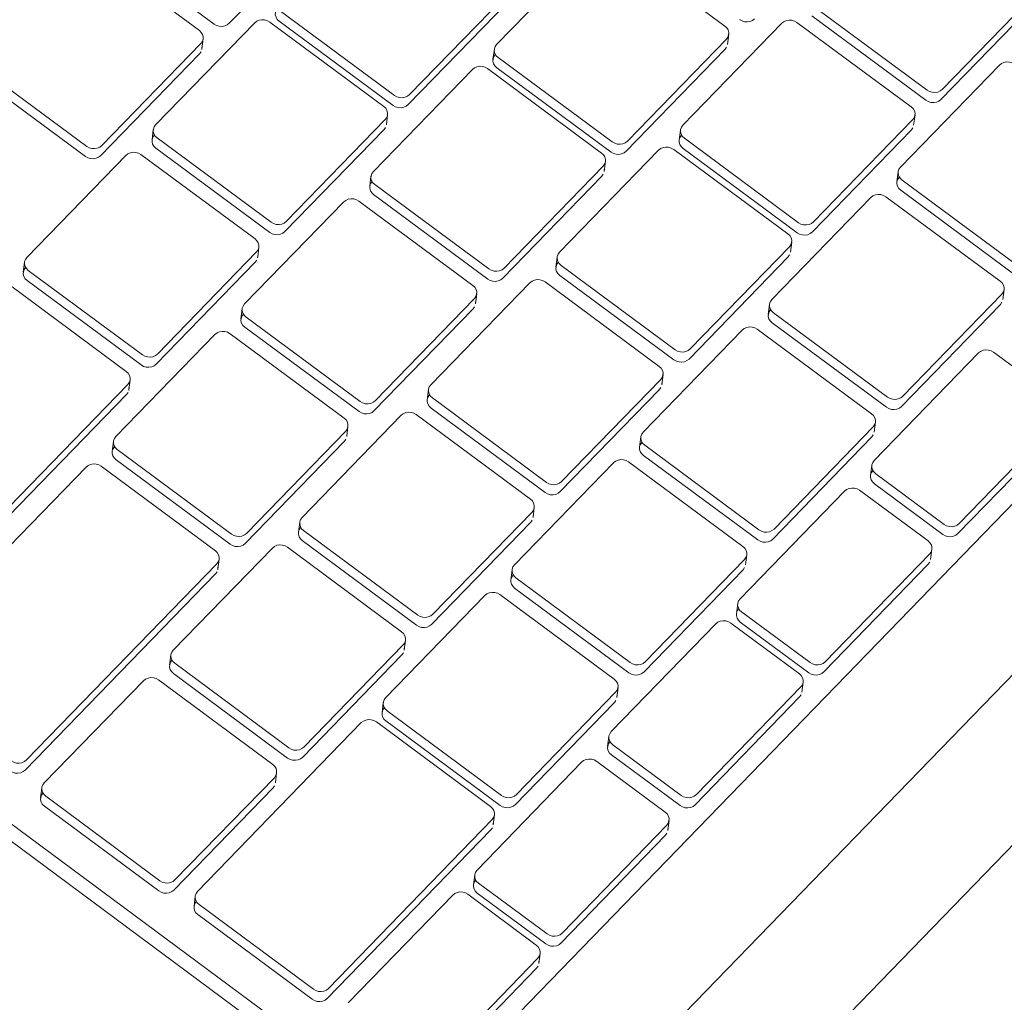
# Model space of a CAD drawing. Header units: centimetres. Extents: x 1151.07 to 1152.71, y 1902.53 to 1904.06.
# Tile 30 of 65: x 1152.0451 to 1152.0576, y 1903.2486 to 1903.261. Entities that reach past the tile are written whole.
import ezdxf

# ---------------------------------------------------------------- set-up
doc = ezdxf.new("R2010")
doc.units = ezdxf.units.CM
doc.layers.add('Wyposażenie elektryczne', color=7, linetype='Continuous', lineweight=9)

msp = doc.modelspace()

# ---------------------------------------------------------------- linework, layer by layer
at = {"layer": 'Wyposażenie elektryczne'}
for p, q in [((1152.073873, 1903.27166), (1152.050104, 1903.247141)), ((1152.050104, 1903.247141), (1152.073873, 1903.27166)), ((1152.051321, 1903.246238), (1152.07509, 1903.270766)), ((1152.075849, 1903.269403), (1152.05209, 1903.244878)), ((1152.049439, 1903.262703), (1152.047784, 1903.261)), ((1152.047407, 1903.260908), (1152.045723, 1903.262154)), ((1152.047594, 1903.26099), (1152.04591, 1903.262235)), ((1152.054035, 1903.260965), (1152.052596, 1903.262028)), ((1152.052406, 1903.262018), (1152.051157, 1903.260732)), ((1152.056777, 1903.260166), (1152.058026, 1903.261453)), ((1152.050058, 1903.260101), (1152.051308, 1903.261387)), ((1152.058009, 1903.261325), (1152.056761, 1903.260038)), ((1152.04843, 1903.261154), (1152.049869, 1903.26009)), ((1152.051292, 1903.26126), (1152.050042, 1903.259973)), ((1152.055147, 1903.261219), (1152.056587, 1903.260155)), ((1152.056571, 1903.260028), (1152.055131, 1903.261092)), ((1152.048105, 1903.261005), (1152.046855, 1903.259718)), ((1152.049734, 1903.259951), (1152.048295, 1903.261015)), ((1152.049853, 1903.259963), (1152.048414, 1903.261027)), ((1152.054755, 1903.261), (1152.053506, 1903.259714)), ((1152.056385, 1903.259947), (1152.054944, 1903.261011)), ((1152.047456, 1903.260804), (1152.04744, 1903.260676)), ((1152.052806, 1903.259513), (1152.054055, 1903.2608)), ((1152.054084, 1903.26086), (1152.054068, 1903.260732)), ((1152.044302, 1903.260693), (1152.045986, 1903.259447)), ((1152.046176, 1903.259457), (1152.047426, 1903.260744)), ((1152.04744, 1903.2607), (1152.047439, 1903.26067)), ((1152.051111, 1903.260544), (1152.051128, 1903.260672)), ((1152.054038, 1903.260672), (1152.052789, 1903.259386)), ((1152.054057, 1903.260698), (1152.054038, 1903.260672)), ((1152.045971, 1903.259319), (1152.044287, 1903.260565)), ((1152.047411, 1903.260616), (1152.04616, 1903.259329)), ((1152.047429, 1903.260641), (1152.047411, 1903.260616)), ((1152.051176, 1903.260567), (1152.052616, 1903.259503)), ((1152.050851, 1903.260417), (1152.049602, 1903.25913)), ((1152.052481, 1903.259363), (1152.051041, 1903.260428)), ((1152.0526, 1903.259375), (1152.05116, 1903.260439)), ((1152.0575, 1903.260473), (1152.056251, 1903.259186)), ((1152.049782, 1903.259847), (1152.049766, 1903.259719)), ((1152.056434, 1903.259841), (1152.056417, 1903.259714)), ((1152.048503, 1903.258499), (1152.049753, 1903.259786)), ((1152.049755, 1903.259684), (1152.049737, 1903.259659)), ((1152.049766, 1903.259743), (1152.049766, 1903.259719)), ((1152.055155, 1903.258494), (1152.056404, 1903.259782)), ((1152.056406, 1903.259679), (1152.056388, 1903.259654)), ((1152.04681, 1903.25953), (1152.046826, 1903.259658)), ((1152.046874, 1903.259553), (1152.048313, 1903.258489)), ((1152.049737, 1903.259659), (1152.048487, 1903.258372)), ((1152.05346, 1903.259526), (1152.053476, 1903.259653)), ((1152.053525, 1903.259549), (1152.054965, 1903.258484)), ((1152.056388, 1903.259654), (1152.055139, 1903.258367)), ((1152.048297, 1903.258361), (1152.046859, 1903.259426)), ((1152.054949, 1903.258356), (1152.053509, 1903.259421)), ((1152.046482, 1903.259334), (1152.045231, 1903.258047)), ((1152.04811, 1903.25828), (1152.046671, 1903.259344)), ((1152.0532, 1903.259399), (1152.05195, 1903.258111)), ((1152.05483, 1903.258344), (1152.05339, 1903.259409)), ((1152.05125, 1903.257911), (1152.0525, 1903.259198)), ((1152.05253, 1903.259259), (1152.052513, 1903.259131)), ((1152.049556, 1903.258943), (1152.049572, 1903.25907)), ((1152.052484, 1903.259071), (1152.051234, 1903.257784)), ((1152.052502, 1903.259096), (1152.052484, 1903.259071)), ((1152.052513, 1903.259156), (1152.052513, 1903.259131)), ((1152.056205, 1903.258999), (1152.056222, 1903.259126)), ((1152.049621, 1903.258965), (1152.05106, 1903.257901)), ((1152.05627, 1903.259021), (1152.057712, 1903.257956)), ((1152.051044, 1903.257773), (1152.049605, 1903.258838)), ((1152.055878, 1903.258802), (1152.054629, 1903.257514)), ((1152.057509, 1903.257747), (1152.056068, 1903.258812)), ((1152.057695, 1903.257828), (1152.056254, 1903.258893)), ((1152.049228, 1903.258746), (1152.047978, 1903.257459)), ((1152.050858, 1903.257692), (1152.049418, 1903.258757)), ((1152.048159, 1903.258175), (1152.048143, 1903.258048)), ((1152.0536, 1903.256892), (1152.05485, 1903.258179)), ((1152.054879, 1903.258239), (1152.054863, 1903.258112)), ((1152.046878, 1903.256827), (1152.048129, 1903.258115)), ((1152.048143, 1903.258072), (1152.048142, 1903.258041)), ((1152.051905, 1903.257924), (1152.051921, 1903.258051)), ((1152.054833, 1903.258052), (1152.053584, 1903.256764)), ((1152.054852, 1903.258077), (1152.054833, 1903.258052)), ((1152.045186, 1903.257859), (1152.045201, 1903.257986)), ((1152.048113, 1903.257987), (1152.046863, 1903.2567)), ((1152.048132, 1903.258013), (1152.048113, 1903.257987)), ((1152.05197, 1903.257946), (1152.05341, 1903.256881)), ((1152.04525, 1903.257882), (1152.046689, 1903.256817)), ((1152.053394, 1903.256754), (1152.051954, 1903.257819)), ((1152.046673, 1903.256689), (1152.045235, 1903.257754)), ((1152.051577, 1903.257727), (1152.050327, 1903.256439)), ((1152.053207, 1903.256672), (1152.051767, 1903.257737)), ((1152.046486, 1903.256608), (1152.045047, 1903.257673)), ((1152.050906, 1903.257587), (1152.05089, 1903.257459)), ((1152.056279, 1903.256294), (1152.057529, 1903.257582)), ((1152.057558, 1903.257642), (1152.057541, 1903.257514)), ((1152.049626, 1903.256238), (1152.050877, 1903.257527)), ((1152.05089, 1903.257484), (1152.05089, 1903.257459)), ((1152.054583, 1903.257326), (1152.054599, 1903.257454)), ((1152.057512, 1903.257454), (1152.056263, 1903.256166)), ((1152.057531, 1903.25748), (1152.057512, 1903.257454)), ((1152.047932, 1903.257271), (1152.047948, 1903.257398)), ((1152.050861, 1903.257399), (1152.04961, 1903.256111)), ((1152.050879, 1903.257424), (1152.050861, 1903.257399)), ((1152.054648, 1903.257349), (1152.056089, 1903.256283)), ((1152.047997, 1903.257294), (1152.049437, 1903.256228)), ((1152.056073, 1903.256156), (1152.054632, 1903.257221)), ((1152.047604, 1903.257074), (1152.046353, 1903.255786)), ((1152.049234, 1903.256019), (1152.047794, 1903.257084)), ((1152.049421, 1903.256101), (1152.047981, 1903.257166)), ((1152.054255, 1903.257129), (1152.053005, 1903.255841)), ((1152.055887, 1903.256074), (1152.054445, 1903.25714)), ((1152.057236, 1903.256841), (1152.055918, 1903.255483)), ((1152.05829, 1903.256213), (1152.057425, 1903.256852)), ((1152.053256, 1903.256567), (1152.05324, 1903.256439)), ((1152.043263, 1903.253105), (1152.046505, 1903.256442)), ((1152.046534, 1903.256503), (1152.046519, 1903.256376)), ((1152.051976, 1903.255218), (1152.053227, 1903.256507)), ((1152.05324, 1903.256464), (1152.05324, 1903.256439)), ((1152.046489, 1903.256315), (1152.043247, 1903.252977)), ((1152.046508, 1903.25634), (1152.046489, 1903.256315)), ((1152.046519, 1903.2564), (1152.046518, 1903.256369)), ((1152.050281, 1903.256251), (1152.050297, 1903.256379)), ((1152.05321, 1903.256379), (1152.05196, 1903.255091)), ((1152.053229, 1903.256405), (1152.05321, 1903.256379)), ((1152.050346, 1903.256274), (1152.051787, 1903.255208)), ((1152.051583, 1903.254998), (1152.050143, 1903.256065)), ((1152.05177, 1903.25508), (1152.05033, 1903.256146)), ((1152.049953, 1903.256054), (1152.048702, 1903.254765)), ((1152.055935, 1903.255969), (1152.055919, 1903.255841)), ((1152.056992, 1903.254689), (1152.058309, 1903.256048)), ((1152.048002, 1903.254565), (1152.049253, 1903.255854)), ((1152.049282, 1903.255914), (1152.049266, 1903.255787)), ((1152.054656, 1903.25462), (1152.055906, 1903.255909)), ((1152.058292, 1903.25592), (1152.056975, 1903.254562)), ((1152.046308, 1903.255598), (1152.046324, 1903.255725)), ((1152.049237, 1903.255726), (1152.047986, 1903.254438)), ((1152.049255, 1903.255752), (1152.049237, 1903.255726)), ((1152.049267, 1903.255811), (1152.049266, 1903.255787)), ((1152.05296, 1903.255653), (1152.052976, 1903.255781)), ((1152.05589, 1903.255781), (1152.05464, 1903.254492)), ((1152.055908, 1903.255807), (1152.05589, 1903.255781)), ((1152.046372, 1903.255621), (1152.047812, 1903.254554)), ((1152.053025, 1903.255676), (1152.054466, 1903.254609)), ((1152.047796, 1903.254427), (1152.046357, 1903.255493)), ((1152.052632, 1903.255456), (1152.051381, 1903.254167)), ((1152.054263, 1903.2544), (1152.052822, 1903.255466)), ((1152.05445, 1903.254482), (1152.053008, 1903.255548)), ((1152.045979, 1903.255401), (1152.043578, 1903.252928)), ((1152.047609, 1903.254345), (1152.046169, 1903.255412)), ((1152.055872, 1903.255295), (1152.055889, 1903.255423)), ((1152.055938, 1903.255318), (1152.056802, 1903.254678)), ((1152.039132, 1903.255278), (1152.050104, 1903.247141)), ((1152.050079, 1903.246939), (1152.039108, 1903.255076)), ((1152.055545, 1903.255098), (1152.054227, 1903.253739)), ((1152.056599, 1903.254469), (1152.055735, 1903.255108)), ((1152.056785, 1903.254551), (1152.055921, 1903.25519)), ((1152.050352, 1903.253544), (1152.051603, 1903.254833)), ((1152.051632, 1903.254893), (1152.051616, 1903.254766)), ((1152.048657, 1903.254578), (1152.048673, 1903.254705)), ((1152.051587, 1903.254706), (1152.050336, 1903.253417)), ((1152.051605, 1903.254731), (1152.051587, 1903.254706)), ((1152.051616, 1903.254791), (1152.051616, 1903.254766)), ((1152.048722, 1903.2546), (1152.050162, 1903.253533)), ((1152.050146, 1903.253406), (1152.048706, 1903.254473)), ((1152.048329, 1903.25438), (1152.047077, 1903.253091)), ((1152.049959, 1903.253324), (1152.048518, 1903.254391)), ((1152.056648, 1903.254364), (1152.056631, 1903.254236)), ((1152.047658, 1903.254241), (1152.047642, 1903.254113)), ((1152.053032, 1903.252945), (1152.054283, 1903.254235)), ((1152.054312, 1903.254295), (1152.054296, 1903.254167)), ((1152.055301, 1903.252944), (1152.056618, 1903.254304)), ((1152.05662, 1903.254202), (1152.056602, 1903.254176)), ((1152.045226, 1903.251706), (1152.047628, 1903.25418)), ((1152.047631, 1903.254078), (1152.047612, 1903.254053)), ((1152.047642, 1903.254137), (1152.047641, 1903.254107)), ((1152.051336, 1903.253979), (1152.051352, 1903.254107)), ((1152.054266, 1903.254107), (1152.053016, 1903.252818)), ((1152.054285, 1903.254133), (1152.054266, 1903.254107)), ((1152.056602, 1903.254176), (1152.055284, 1903.252817)), ((1152.047612, 1903.254053), (1152.04521, 1903.251579)), ((1152.051401, 1903.254002), (1152.052842, 1903.252935)), ((1152.052826, 1903.252807), (1152.051384, 1903.253874)), ((1152.051008, 1903.253782), (1152.049756, 1903.252492)), ((1152.052639, 1903.252725), (1152.051197, 1903.253792)), ((1152.054181, 1903.253551), (1152.054198, 1903.253679)), ((1152.054246, 1903.253573), (1152.055111, 1903.252934)), ((1152.053921, 1903.253423), (1152.052603, 1903.252064)), ((1152.054975, 1903.252794), (1152.054111, 1903.253434)), ((1152.055094, 1903.252807), (1152.05423, 1903.253446)), ((1152.050008, 1903.253219), (1152.049992, 1903.253092)), ((1152.048727, 1903.251869), (1152.049978, 1903.253159)), ((1152.049992, 1903.253116), (1152.049992, 1903.253092)), ((1152.047032, 1903.252903), (1152.047047, 1903.253031)), ((1152.049962, 1903.253031), (1152.048711, 1903.251742)), ((1152.049981, 1903.253057), (1152.049962, 1903.253031)), ((1152.047096, 1903.252926), (1152.048537, 1903.251858)), ((1152.048333, 1903.251649), (1152.046893, 1903.252716)), ((1152.048521, 1903.251731), (1152.04708, 1903.252799)), ((1152.046703, 1903.252706), (1152.045451, 1903.251416)), ((1152.052688, 1903.25262), (1152.052672, 1903.252493)), ((1152.053676, 1903.251269), (1152.054995, 1903.252629)), ((1152.055024, 1903.252689), (1152.055008, 1903.252562)), ((1152.051407, 1903.251269), (1152.052658, 1903.25256)), ((1152.052672, 1903.252517), (1152.052672, 1903.252493)), ((1152.054978, 1903.252502), (1152.05366, 1903.251141)), ((1152.054997, 1903.252527), (1152.054978, 1903.252502)), ((1152.049711, 1903.252304), (1152.049727, 1903.252432)), ((1152.052642, 1903.252432), (1152.051391, 1903.251142)), ((1152.052661, 1903.252458), (1152.052642, 1903.252432)), ((1152.049776, 1903.252327), (1152.051217, 1903.251259)), ((1152.04945, 1903.252177), (1152.047385, 1903.250048)), ((1152.051081, 1903.251119), (1152.04964, 1903.252187)), ((1152.051201, 1903.251132), (1152.04976, 1903.252199)), ((1152.052557, 1903.251876), (1152.052573, 1903.252003)), ((1152.052622, 1903.251898), (1152.053486, 1903.251258)), ((1152.05347, 1903.251131), (1152.052606, 1903.251771)), ((1152.052229, 1903.251678), (1152.05091, 1903.250318)), ((1152.053283, 1903.251049), (1152.052419, 1903.251689)), ((1152.0471, 1903.250193), (1152.048353, 1903.251483)), ((1152.048382, 1903.251544), (1152.048366, 1903.251417)), ((1152.045405, 1903.251228), (1152.045421, 1903.251355)), ((1152.048337, 1903.251356), (1152.047085, 1903.250066)), ((1152.048355, 1903.251382), (1152.048337, 1903.251356)), ((1152.048366, 1903.251441), (1152.048366, 1903.251417)), ((1152.04547, 1903.251251), (1152.04691, 1903.250182)), ((1152.046895, 1903.250055), (1152.045454, 1903.251123)), ((1152.05113, 1903.251014), (1152.051114, 1903.250887)), ((1152.049036, 1903.248824), (1152.051101, 1903.250954)), ((1152.051103, 1903.250852), (1152.051085, 1903.250827)), ((1152.051114, 1903.250912), (1152.051114, 1903.250887)), ((1152.051983, 1903.249522), (1152.053302, 1903.250883)), ((1152.053332, 1903.250943), (1152.053316, 1903.250816)), ((1152.051085, 1903.250827), (1152.04902, 1903.248697)), ((1152.053286, 1903.250756), (1152.051967, 1903.249395)), ((1152.053305, 1903.250781), (1152.053286, 1903.250756)), ((1152.053316, 1903.250841), (1152.053316, 1903.250816)), ((1152.050864, 1903.25013), (1152.05088, 1903.250257)), ((1152.050929, 1903.250152), (1152.051793, 1903.249512)), ((1152.04734, 1903.24986), (1152.047355, 1903.249988)), ((1152.050603, 1903.250002), (1152.049283, 1903.248641)), ((1152.051657, 1903.249372), (1152.050793, 1903.250012)), ((1152.051777, 1903.249385), (1152.050913, 1903.250025)), ((1152.047404, 1903.249883), (1152.048846, 1903.248814)), ((1152.04883, 1903.248687), (1152.047388, 1903.249756)), ((1152.051706, 1903.249267), (1152.05169, 1903.24914)), ((1152.050357, 1903.247845), (1152.051677, 1903.249206)), ((1152.05169, 1903.249164), (1152.05169, 1903.24914)), ((1152.051661, 1903.249079), (1152.050341, 1903.247718)), ((1152.051679, 1903.249105), (1152.051661, 1903.249079))]:
    msp.add_line(p, q, dxfattribs=at)
for points in [[(1152.048414, 1903.261027, 0), (1152.04839, 1903.261049, 0), (1152.048374, 1903.261077, 0), (1152.048365, 1903.261107, 0), (1152.048367, 1903.261137, 0), (1152.048377, 1903.261166, 0), (1152.048395, 1903.261191, 0)], [(1152.048295, 1903.261015, 0), (1152.048265, 1903.261032, 0), (1152.048231, 1903.261042, 0), (1152.048196, 1903.261044, 0), (1152.048162, 1903.261038, 0), (1152.048131, 1903.261025, 0), (1152.048105, 1903.261005, 0)], [(1152.054411, 1903.261056, 0), (1152.054386, 1903.261036, 0), (1152.054355, 1903.261023, 0), (1152.054321, 1903.261017, 0), (1152.054285, 1903.261019, 0), (1152.054252, 1903.261029, 0), (1152.054222, 1903.261046, 0)], [(1152.054944, 1903.261011, 0), (1152.054914, 1903.261028, 0), (1152.054881, 1903.261038, 0), (1152.054845, 1903.26104, 0), (1152.054811, 1903.261034, 0), (1152.05478, 1903.26102, 0), (1152.054755, 1903.261, 0)], [(1152.047426, 1903.260744, 0), (1152.047445, 1903.260769, 0), (1152.047455, 1903.260798, 0), (1152.047456, 1903.260828, 0), (1152.047448, 1903.260858, 0), (1152.047431, 1903.260885, 0), (1152.047407, 1903.260908, 0)], [(1152.047784, 1903.261, 0), (1152.047758, 1903.26098, 0), (1152.047727, 1903.260966, 0), (1152.047693, 1903.260961, 0), (1152.047658, 1903.260963, 0), (1152.047624, 1903.260973, 0), (1152.047594, 1903.26099, 0)], [(1152.054055, 1903.2608, 0), (1152.054073, 1903.260825, 0), (1152.054083, 1903.260854, 0), (1152.054084, 1903.260885, 0), (1152.054076, 1903.260915, 0), (1152.05406, 1903.260942, 0), (1152.054035, 1903.260965, 0)], [(1152.051157, 1903.260732, 0), (1152.051139, 1903.260707, 0), (1152.051128, 1903.260678, 0), (1152.051127, 1903.260647, 0), (1152.051136, 1903.260617, 0), (1152.051152, 1903.26059, 0), (1152.051176, 1903.260567, 0)], [(1152.05116, 1903.260439, 0), (1152.051136, 1903.260462, 0), (1152.051119, 1903.26049, 0), (1152.051111, 1903.26052, 0), (1152.051112, 1903.26055, 0), (1152.051123, 1903.260579, 0), (1152.051141, 1903.260604, 0)], [(1152.051041, 1903.260428, 0), (1152.051011, 1903.260445, 0), (1152.050977, 1903.260455, 0), (1152.050942, 1903.260457, 0), (1152.050908, 1903.260451, 0), (1152.050877, 1903.260437, 0), (1152.050851, 1903.260417, 0)], [(1152.057689, 1903.260484, 0), (1152.057659, 1903.260501, 0), (1152.057626, 1903.26051, 0), (1152.05759, 1903.260512, 0), (1152.057556, 1903.260507, 0), (1152.057525, 1903.260493, 0), (1152.0575, 1903.260473, 0)], [(1152.056587, 1903.260155, 0), (1152.056617, 1903.260138, 0), (1152.056651, 1903.260129, 0), (1152.056686, 1903.260127, 0), (1152.056721, 1903.260132, 0), (1152.056752, 1903.260146, 0), (1152.056777, 1903.260166, 0)], [(1152.049869, 1903.26009, 0), (1152.049899, 1903.260073, 0), (1152.049932, 1903.260064, 0), (1152.049968, 1903.260061, 0), (1152.050002, 1903.260067, 0), (1152.050033, 1903.260081, 0), (1152.050058, 1903.260101, 0)], [(1152.056761, 1903.260038, 0), (1152.056735, 1903.260018, 0), (1152.056704, 1903.260005, 0), (1152.05667, 1903.259999, 0), (1152.056635, 1903.260001, 0), (1152.056601, 1903.260011, 0), (1152.056571, 1903.260028, 0)], [(1152.049753, 1903.259786, 0), (1152.049771, 1903.259812, 0), (1152.049781, 1903.25984, 0), (1152.049782, 1903.259871, 0), (1152.049774, 1903.259901, 0), (1152.049758, 1903.259928, 0), (1152.049734, 1903.259951, 0)], [(1152.050042, 1903.259973, 0), (1152.050017, 1903.259953, 0), (1152.049986, 1903.25994, 0), (1152.049952, 1903.259934, 0), (1152.049916, 1903.259936, 0), (1152.049883, 1903.259946, 0), (1152.049853, 1903.259963, 0)], [(1152.056404, 1903.259782, 0), (1152.056423, 1903.259807, 0), (1152.056433, 1903.259836, 0), (1152.056434, 1903.259866, 0), (1152.056426, 1903.259896, 0), (1152.056409, 1903.259924, 0), (1152.056385, 1903.259947, 0)], [(1152.046855, 1903.259718, 0), (1152.046837, 1903.259693, 0), (1152.046827, 1903.259664, 0), (1152.046826, 1903.259634, 0), (1152.046834, 1903.259604, 0), (1152.04685, 1903.259576, 0), (1152.046874, 1903.259553, 0)], [(1152.053506, 1903.259714, 0), (1152.053487, 1903.259688, 0), (1152.053477, 1903.259659, 0), (1152.053476, 1903.259629, 0), (1152.053484, 1903.259599, 0), (1152.053501, 1903.259572, 0), (1152.053525, 1903.259549, 0)], [(1152.046859, 1903.259426, 0), (1152.046835, 1903.259449, 0), (1152.046818, 1903.259476, 0), (1152.04681, 1903.259506, 0), (1152.046811, 1903.259536, 0), (1152.046821, 1903.259565, 0), (1152.04684, 1903.259591, 0)], [(1152.053509, 1903.259421, 0), (1152.053485, 1903.259444, 0), (1152.053468, 1903.259471, 0), (1152.05346, 1903.259501, 0), (1152.053461, 1903.259532, 0), (1152.053471, 1903.259561, 0), (1152.053489, 1903.259586, 0)], [(1152.045986, 1903.259447, 0), (1152.046016, 1903.25943, 0), (1152.04605, 1903.25942, 0), (1152.046085, 1903.259418, 0), (1152.046119, 1903.259424, 0), (1152.04615, 1903.259437, 0), (1152.046176, 1903.259457, 0)], [(1152.052616, 1903.259503, 0), (1152.052646, 1903.259486, 0), (1152.05268, 1903.259476, 0), (1152.052715, 1903.259474, 0), (1152.052749, 1903.25948, 0), (1152.05278, 1903.259493, 0), (1152.052806, 1903.259513, 0)], [(1152.05339, 1903.259409, 0), (1152.05336, 1903.259426, 0), (1152.053326, 1903.259436, 0), (1152.053291, 1903.259438, 0), (1152.053257, 1903.259432, 0), (1152.053226, 1903.259419, 0), (1152.0532, 1903.259399, 0)], [(1152.04616, 1903.259329, 0), (1152.046135, 1903.259309, 0), (1152.046104, 1903.259296, 0), (1152.04607, 1903.25929, 0), (1152.046034, 1903.259292, 0), (1152.046001, 1903.259302, 0), (1152.045971, 1903.259319, 0)], [(1152.046671, 1903.259344, 0), (1152.046641, 1903.259361, 0), (1152.046608, 1903.259371, 0), (1152.046573, 1903.259373, 0), (1152.046538, 1903.259367, 0), (1152.046507, 1903.259354, 0), (1152.046482, 1903.259334, 0)], [(1152.0525, 1903.259198, 0), (1152.052518, 1903.259224, 0), (1152.052529, 1903.259253, 0), (1152.05253, 1903.259283, 0), (1152.052522, 1903.259313, 0), (1152.052505, 1903.25934, 0), (1152.052481, 1903.259363, 0)], [(1152.052789, 1903.259386, 0), (1152.052764, 1903.259366, 0), (1152.052733, 1903.259352, 0), (1152.052699, 1903.259346, 0), (1152.052663, 1903.259348, 0), (1152.05263, 1903.259358, 0), (1152.0526, 1903.259375, 0)], [(1152.056251, 1903.259186, 0), (1152.056232, 1903.259161, 0), (1152.056222, 1903.259132, 0), (1152.056221, 1903.259101, 0), (1152.05623, 1903.259071, 0), (1152.056246, 1903.259044, 0), (1152.05627, 1903.259021, 0)], [(1152.049602, 1903.25913, 0), (1152.049583, 1903.259105, 0), (1152.049573, 1903.259076, 0), (1152.049572, 1903.259046, 0), (1152.04958, 1903.259016, 0), (1152.049597, 1903.258988, 0), (1152.049621, 1903.258965, 0)], [(1152.056254, 1903.258893, 0), (1152.05623, 1903.258916, 0), (1152.056213, 1903.258944, 0), (1152.056205, 1903.258974, 0), (1152.056206, 1903.259004, 0), (1152.056216, 1903.259033, 0), (1152.056235, 1903.259058, 0)], [(1152.049605, 1903.258838, 0), (1152.049581, 1903.258861, 0), (1152.049564, 1903.258888, 0), (1152.049556, 1903.258918, 0), (1152.049557, 1903.258949, 0), (1152.049567, 1903.258978, 0), (1152.049586, 1903.259003, 0)], [(1152.056068, 1903.258812, 0), (1152.056038, 1903.258829, 0), (1152.056004, 1903.258839, 0), (1152.055969, 1903.258841, 0), (1152.055935, 1903.258835, 0), (1152.055904, 1903.258822, 0), (1152.055878, 1903.258802, 0)], [(1152.049418, 1903.258757, 0), (1152.049388, 1903.258774, 0), (1152.049354, 1903.258783, 0), (1152.049319, 1903.258785, 0), (1152.049285, 1903.25878, 0), (1152.049254, 1903.258766, 0), (1152.049228, 1903.258746, 0)], [(1152.048313, 1903.258489, 0), (1152.048343, 1903.258472, 0), (1152.048377, 1903.258462, 0), (1152.048412, 1903.25846, 0), (1152.048446, 1903.258466, 0), (1152.048477, 1903.258479, 0), (1152.048503, 1903.258499, 0)], [(1152.054965, 1903.258484, 0), (1152.054995, 1903.258467, 0), (1152.055029, 1903.258457, 0), (1152.055064, 1903.258455, 0), (1152.055099, 1903.258461, 0), (1152.05513, 1903.258474, 0), (1152.055155, 1903.258494, 0)], [(1152.048487, 1903.258372, 0), (1152.048461, 1903.258352, 0), (1152.04843, 1903.258338, 0), (1152.048396, 1903.258332, 0), (1152.048361, 1903.258334, 0), (1152.048327, 1903.258344, 0), (1152.048297, 1903.258361, 0)], [(1152.05485, 1903.258179, 0), (1152.054868, 1903.258205, 0), (1152.054878, 1903.258234, 0), (1152.054879, 1903.258264, 0), (1152.054871, 1903.258294, 0), (1152.054854, 1903.258321, 0), (1152.05483, 1903.258344, 0)], [(1152.055139, 1903.258367, 0), (1152.055113, 1903.258347, 0), (1152.055082, 1903.258333, 0), (1152.055048, 1903.258327, 0), (1152.055013, 1903.258329, 0), (1152.054979, 1903.258339, 0), (1152.054949, 1903.258356, 0)], [(1152.048129, 1903.258115, 0), (1152.048148, 1903.25814, 0), (1152.048158, 1903.258169, 0), (1152.048159, 1903.258199, 0), (1152.048151, 1903.258229, 0), (1152.048134, 1903.258257, 0), (1152.04811, 1903.25828, 0)], [(1152.05195, 1903.258111, 0), (1152.051932, 1903.258086, 0), (1152.051922, 1903.258057, 0), (1152.051921, 1903.258027, 0), (1152.051929, 1903.257997, 0), (1152.051946, 1903.257969, 0), (1152.05197, 1903.257946, 0)], [(1152.045231, 1903.258047, 0), (1152.045213, 1903.258021, 0), (1152.045202, 1903.257993, 0), (1152.045201, 1903.257962, 0), (1152.045209, 1903.257932, 0), (1152.045226, 1903.257905, 0), (1152.04525, 1903.257882, 0)], [(1152.051954, 1903.257819, 0), (1152.051929, 1903.257842, 0), (1152.051913, 1903.257869, 0), (1152.051905, 1903.257899, 0), (1152.051906, 1903.25793, 0), (1152.051916, 1903.257959, 0), (1152.051934, 1903.257984, 0)], [(1152.045235, 1903.257754, 0), (1152.04521, 1903.257777, 0), (1152.045194, 1903.257805, 0), (1152.045186, 1903.257835, 0), (1152.045187, 1903.257865, 0), (1152.045197, 1903.257894, 0), (1152.045215, 1903.257919, 0)], [(1152.05106, 1903.257901, 0), (1152.05109, 1903.257884, 0), (1152.051124, 1903.257874, 0), (1152.051159, 1903.257872, 0), (1152.051194, 1903.257878, 0), (1152.051225, 1903.257891, 0), (1152.05125, 1903.257911, 0)], [(1152.050877, 1903.257527, 0), (1152.050895, 1903.257552, 0), (1152.050905, 1903.257581, 0), (1152.050906, 1903.257611, 0), (1152.050898, 1903.257641, 0), (1152.050882, 1903.257669, 0), (1152.050858, 1903.257692, 0)], [(1152.051234, 1903.257784, 0), (1152.051209, 1903.257763, 0), (1152.051178, 1903.25775, 0), (1152.051143, 1903.257744, 0), (1152.051108, 1903.257746, 0), (1152.051074, 1903.257756, 0), (1152.051044, 1903.257773, 0)], [(1152.051767, 1903.257737, 0), (1152.051737, 1903.257754, 0), (1152.051703, 1903.257764, 0), (1152.051668, 1903.257766, 0), (1152.051634, 1903.25776, 0), (1152.051603, 1903.257747, 0), (1152.051577, 1903.257727, 0)], [(1152.057529, 1903.257582, 0), (1152.057547, 1903.257607, 0), (1152.057557, 1903.257636, 0), (1152.057558, 1903.257667, 0), (1152.05755, 1903.257697, 0), (1152.057533, 1903.257724, 0), (1152.057509, 1903.257747, 0)], [(1152.047978, 1903.257459, 0), (1152.047959, 1903.257433, 0), (1152.047949, 1903.257404, 0), (1152.047948, 1903.257374, 0), (1152.047956, 1903.257344, 0), (1152.047973, 1903.257317, 0), (1152.047997, 1903.257294, 0)], [(1152.054629, 1903.257514, 0), (1152.05461, 1903.257489, 0), (1152.0546, 1903.25746, 0), (1152.054599, 1903.257429, 0), (1152.054607, 1903.257399, 0), (1152.054624, 1903.257372, 0), (1152.054648, 1903.257349, 0)], [(1152.047981, 1903.257166, 0), (1152.047957, 1903.257189, 0), (1152.04794, 1903.257216, 0), (1152.047932, 1903.257246, 0), (1152.047933, 1903.257277, 0), (1152.047944, 1903.257306, 0), (1152.047962, 1903.257331, 0)], [(1152.054632, 1903.257221, 0), (1152.054607, 1903.257244, 0), (1152.054591, 1903.257272, 0), (1152.054583, 1903.257302, 0), (1152.054584, 1903.257332, 0), (1152.054594, 1903.257361, 0), (1152.054612, 1903.257386, 0)], [(1152.047794, 1903.257084, 0), (1152.047764, 1903.257101, 0), (1152.04773, 1903.257111, 0), (1152.047695, 1903.257113, 0), (1152.047661, 1903.257108, 0), (1152.04763, 1903.257094, 0), (1152.047604, 1903.257074, 0)], [(1152.054445, 1903.25714, 0), (1152.054415, 1903.257157, 0), (1152.054381, 1903.257167, 0), (1152.054346, 1903.257169, 0), (1152.054312, 1903.257163, 0), (1152.054281, 1903.257149, 0), (1152.054255, 1903.257129, 0)], [(1152.046689, 1903.256817, 0), (1152.046719, 1903.2568, 0), (1152.046752, 1903.25679, 0), (1152.046788, 1903.256788, 0), (1152.046822, 1903.256794, 0), (1152.046853, 1903.256807, 0), (1152.046878, 1903.256827, 0)], [(1152.05341, 1903.256881, 0), (1152.05344, 1903.256864, 0), (1152.053474, 1903.256854, 0), (1152.053509, 1903.256852, 0), (1152.053543, 1903.256858, 0), (1152.053574, 1903.256871, 0), (1152.0536, 1903.256892, 0)], [(1152.057425, 1903.256852, 0), (1152.057395, 1903.256869, 0), (1152.057362, 1903.256878, 0), (1152.057326, 1903.256881, 0), (1152.057292, 1903.256875, 0), (1152.057261, 1903.256861, 0), (1152.057236, 1903.256841, 0)], [(1152.046863, 1903.2567, 0), (1152.046837, 1903.256679, 0), (1152.046806, 1903.256666, 0), (1152.046772, 1903.25666, 0), (1152.046737, 1903.256662, 0), (1152.046703, 1903.256672, 0), (1152.046673, 1903.256689, 0)], [(1152.053584, 1903.256764, 0), (1152.053558, 1903.256744, 0), (1152.053527, 1903.25673, 0), (1152.053493, 1903.256725, 0), (1152.053458, 1903.256727, 0), (1152.053424, 1903.256737, 0), (1152.053394, 1903.256754, 0)], [(1152.046505, 1903.256442, 0), (1152.046523, 1903.256468, 0), (1152.046533, 1903.256497, 0), (1152.046535, 1903.256527, 0), (1152.046526, 1903.256557, 0), (1152.04651, 1903.256584, 0), (1152.046486, 1903.256608, 0)], [(1152.053227, 1903.256507, 0), (1152.053245, 1903.256532, 0), (1152.053255, 1903.256561, 0), (1152.053256, 1903.256591, 0), (1152.053248, 1903.256621, 0), (1152.053231, 1903.256649, 0), (1152.053207, 1903.256672, 0)], [(1152.050327, 1903.256439, 0), (1152.050308, 1903.256414, 0), (1152.050298, 1903.256385, 0), (1152.050297, 1903.256354, 0), (1152.050305, 1903.256324, 0), (1152.050322, 1903.256297, 0), (1152.050346, 1903.256274, 0)], [(1152.05033, 1903.256146, 0), (1152.050306, 1903.256169, 0), (1152.050289, 1903.256197, 0), (1152.050281, 1903.256227, 0), (1152.050282, 1903.256257, 0), (1152.050292, 1903.256286, 0), (1152.050311, 1903.256311, 0)], [(1152.049437, 1903.256228, 0), (1152.049467, 1903.256211, 0), (1152.0495, 1903.256201, 0), (1152.049535, 1903.256199, 0), (1152.04957, 1903.256205, 0), (1152.049601, 1903.256218, 0), (1152.049626, 1903.256238, 0)], [(1152.056089, 1903.256283, 0), (1152.056119, 1903.256266, 0), (1152.056153, 1903.256256, 0), (1152.056188, 1903.256254, 0), (1152.056223, 1903.25626, 0), (1152.056254, 1903.256273, 0), (1152.056279, 1903.256294, 0)], [(1152.04961, 1903.256111, 0), (1152.049585, 1903.256091, 0), (1152.049554, 1903.256077, 0), (1152.04952, 1903.256072, 0), (1152.049484, 1903.256074, 0), (1152.049451, 1903.256084, 0), (1152.049421, 1903.256101, 0)], [(1152.050143, 1903.256065, 0), (1152.050113, 1903.256082, 0), (1152.050079, 1903.256091, 0), (1152.050044, 1903.256094, 0), (1152.05001, 1903.256088, 0), (1152.049979, 1903.256074, 0), (1152.049953, 1903.256054, 0)], [(1152.055906, 1903.255909, 0), (1152.055924, 1903.255934, 0), (1152.055935, 1903.255963, 0), (1152.055936, 1903.255993, 0), (1152.055927, 1903.256023, 0), (1152.055911, 1903.256051, 0), (1152.055887, 1903.256074, 0)], [(1152.056263, 1903.256166, 0), (1152.056237, 1903.256146, 0), (1152.056206, 1903.256132, 0), (1152.056172, 1903.256127, 0), (1152.056137, 1903.256129, 0), (1152.056103, 1903.256139, 0), (1152.056073, 1903.256156, 0)], [(1152.049253, 1903.255854, 0), (1152.049271, 1903.255879, 0), (1152.049281, 1903.255908, 0), (1152.049282, 1903.255938, 0), (1152.049274, 1903.255968, 0), (1152.049258, 1903.255996, 0), (1152.049234, 1903.256019, 0)], [(1152.053005, 1903.255841, 0), (1152.052987, 1903.255815, 0), (1152.052977, 1903.255787, 0), (1152.052976, 1903.255756, 0), (1152.052984, 1903.255726, 0), (1152.053001, 1903.255699, 0), (1152.053025, 1903.255676, 0)], [(1152.046353, 1903.255786, 0), (1152.046335, 1903.255761, 0), (1152.046325, 1903.255732, 0), (1152.046324, 1903.255701, 0), (1152.046332, 1903.255671, 0), (1152.046348, 1903.255644, 0), (1152.046372, 1903.255621, 0)], [(1152.053008, 1903.255548, 0), (1152.052984, 1903.255571, 0), (1152.052968, 1903.255599, 0), (1152.052959, 1903.255629, 0), (1152.05296, 1903.255659, 0), (1152.052971, 1903.255688, 0), (1152.052989, 1903.255713, 0)], [(1152.046357, 1903.255493, 0), (1152.046333, 1903.255516, 0), (1152.046316, 1903.255544, 0), (1152.046308, 1903.255574, 0), (1152.046309, 1903.255604, 0), (1152.046319, 1903.255633, 0), (1152.046338, 1903.255658, 0)], [(1152.046169, 1903.255412, 0), (1152.046139, 1903.255429, 0), (1152.046106, 1903.255438, 0), (1152.04607, 1903.255441, 0), (1152.046036, 1903.255435, 0), (1152.046005, 1903.255421, 0), (1152.045979, 1903.255401, 0)], [(1152.052822, 1903.255466, 0), (1152.052792, 1903.255483, 0), (1152.052758, 1903.255493, 0), (1152.052723, 1903.255495, 0), (1152.052688, 1903.25549, 0), (1152.052657, 1903.255476, 0), (1152.052632, 1903.255456, 0)], [(1152.055918, 1903.255483, 0), (1152.0559, 1903.255457, 0), (1152.05589, 1903.255428, 0), (1152.055889, 1903.255398, 0), (1152.055897, 1903.255368, 0), (1152.055914, 1903.255341, 0), (1152.055938, 1903.255318, 0)], [(1152.055921, 1903.25519, 0), (1152.055897, 1903.255213, 0), (1152.05588, 1903.255241, 0), (1152.055872, 1903.255271, 0), (1152.055873, 1903.255301, 0), (1152.055883, 1903.25533, 0), (1152.055902, 1903.255355, 0)], [(1152.051787, 1903.255208, 0), (1152.051816, 1903.255191, 0), (1152.05185, 1903.255181, 0), (1152.051885, 1903.255179, 0), (1152.05192, 1903.255185, 0), (1152.051951, 1903.255198, 0), (1152.051976, 1903.255218, 0)], [(1152.05196, 1903.255091, 0), (1152.051935, 1903.255071, 0), (1152.051904, 1903.255057, 0), (1152.051869, 1903.255051, 0), (1152.051834, 1903.255053, 0), (1152.0518, 1903.255063, 0), (1152.05177, 1903.25508, 0)], [(1152.055735, 1903.255108, 0), (1152.055705, 1903.255125, 0), (1152.055671, 1903.255135, 0), (1152.055636, 1903.255137, 0), (1152.055602, 1903.255131, 0), (1152.055571, 1903.255118, 0), (1152.055545, 1903.255098, 0)], [(1152.051603, 1903.254833, 0), (1152.051621, 1903.254859, 0), (1152.051631, 1903.254887, 0), (1152.051632, 1903.254918, 0), (1152.051624, 1903.254948, 0), (1152.051608, 1903.254975, 0), (1152.051583, 1903.254998, 0)], [(1152.048702, 1903.254765, 0), (1152.048684, 1903.25474, 0), (1152.048674, 1903.254711, 0), (1152.048673, 1903.254681, 0), (1152.048681, 1903.254651, 0), (1152.048697, 1903.254623, 0), (1152.048722, 1903.2546, 0)], [(1152.048706, 1903.254473, 0), (1152.048681, 1903.254496, 0), (1152.048665, 1903.254523, 0), (1152.048657, 1903.254553, 0), (1152.048658, 1903.254584, 0), (1152.048668, 1903.254613, 0), (1152.048686, 1903.254638, 0)], [(1152.054466, 1903.254609, 0), (1152.054496, 1903.254592, 0), (1152.05453, 1903.254582, 0), (1152.054565, 1903.25458, 0), (1152.054599, 1903.254586, 0), (1152.05463, 1903.2546, 0), (1152.054656, 1903.25462, 0)], [(1152.056802, 1903.254678, 0), (1152.056832, 1903.254661, 0), (1152.056866, 1903.254652, 0), (1152.056901, 1903.254649, 0), (1152.056935, 1903.254655, 0), (1152.056966, 1903.254669, 0), (1152.056992, 1903.254689, 0)], [(1152.047812, 1903.254554, 0), (1152.047842, 1903.254537, 0), (1152.047876, 1903.254528, 0), (1152.047911, 1903.254526, 0), (1152.047945, 1903.254531, 0), (1152.047976, 1903.254545, 0), (1152.048002, 1903.254565, 0)], [(1152.05464, 1903.254492, 0), (1152.054614, 1903.254472, 0), (1152.054583, 1903.254459, 0), (1152.054549, 1903.254453, 0), (1152.054514, 1903.254455, 0), (1152.05448, 1903.254465, 0), (1152.05445, 1903.254482, 0)], [(1152.056618, 1903.254304, 0), (1152.056637, 1903.254329, 0), (1152.056647, 1903.254358, 0), (1152.056648, 1903.254389, 0), (1152.05664, 1903.254419, 0), (1152.056623, 1903.254446, 0), (1152.056599, 1903.254469, 0)], [(1152.056975, 1903.254562, 0), (1152.05695, 1903.254541, 0), (1152.056919, 1903.254528, 0), (1152.056884, 1903.254522, 0), (1152.056849, 1903.254524, 0), (1152.056815, 1903.254534, 0), (1152.056785, 1903.254551, 0)], [(1152.047628, 1903.25418, 0), (1152.047646, 1903.254205, 0), (1152.047657, 1903.254234, 0), (1152.047658, 1903.254265, 0), (1152.04765, 1903.254295, 0), (1152.047633, 1903.254322, 0), (1152.047609, 1903.254345, 0)], [(1152.047986, 1903.254438, 0), (1152.04796, 1903.254418, 0), (1152.047929, 1903.254404, 0), (1152.047895, 1903.254398, 0), (1152.04786, 1903.2544, 0), (1152.047826, 1903.25441, 0), (1152.047796, 1903.254427, 0)], [(1152.048518, 1903.254391, 0), (1152.048488, 1903.254408, 0), (1152.048455, 1903.254418, 0), (1152.048419, 1903.25442, 0), (1152.048385, 1903.254414, 0), (1152.048354, 1903.254401, 0), (1152.048329, 1903.25438, 0)], [(1152.054283, 1903.254235, 0), (1152.054301, 1903.25426, 0), (1152.054311, 1903.254289, 0), (1152.054312, 1903.254319, 0), (1152.054304, 1903.254349, 0), (1152.054287, 1903.254377, 0), (1152.054263, 1903.2544, 0)], [(1152.051381, 1903.254167, 0), (1152.051363, 1903.254142, 0), (1152.051353, 1903.254113, 0), (1152.051352, 1903.254082, 0), (1152.05136, 1903.254052, 0), (1152.051376, 1903.254025, 0), (1152.051401, 1903.254002, 0)], [(1152.051384, 1903.253874, 0), (1152.05136, 1903.253897, 0), (1152.051344, 1903.253925, 0), (1152.051335, 1903.253955, 0), (1152.051336, 1903.253985, 0), (1152.051347, 1903.254014, 0), (1152.051365, 1903.25404, 0)], [(1152.051197, 1903.253792, 0), (1152.051167, 1903.253809, 0), (1152.051134, 1903.253819, 0), (1152.051099, 1903.253821, 0), (1152.051064, 1903.253815, 0), (1152.051033, 1903.253802, 0), (1152.051008, 1903.253782, 0)], [(1152.054227, 1903.253739, 0), (1152.054209, 1903.253713, 0), (1152.054198, 1903.253684, 0), (1152.054197, 1903.253654, 0), (1152.054206, 1903.253624, 0), (1152.054222, 1903.253596, 0), (1152.054246, 1903.253573, 0)], [(1152.05423, 1903.253446, 0), (1152.054206, 1903.253469, 0), (1152.054189, 1903.253497, 0), (1152.054181, 1903.253527, 0), (1152.054182, 1903.253557, 0), (1152.054192, 1903.253586, 0), (1152.054211, 1903.253611, 0)], [(1152.050162, 1903.253533, 0), (1152.050192, 1903.253516, 0), (1152.050226, 1903.253507, 0), (1152.050261, 1903.253504, 0), (1152.050295, 1903.25351, 0), (1152.050326, 1903.253524, 0), (1152.050352, 1903.253544, 0)], [(1152.054111, 1903.253434, 0), (1152.054081, 1903.253451, 0), (1152.054047, 1903.253461, 0), (1152.054012, 1903.253463, 0), (1152.053978, 1903.253457, 0), (1152.053947, 1903.253443, 0), (1152.053921, 1903.253423, 0)], [(1152.050336, 1903.253417, 0), (1152.05031, 1903.253397, 0), (1152.050279, 1903.253383, 0), (1152.050245, 1903.253377, 0), (1152.05021, 1903.253379, 0), (1152.050176, 1903.253389, 0), (1152.050146, 1903.253406, 0)], [(1152.049978, 1903.253159, 0), (1152.049997, 1903.253184, 0), (1152.050007, 1903.253213, 0), (1152.050008, 1903.253244, 0), (1152.05, 1903.253274, 0), (1152.049983, 1903.253301, 0), (1152.049959, 1903.253324, 0)], [(1152.047077, 1903.253091, 0), (1152.047058, 1903.253066, 0), (1152.047048, 1903.253037, 0), (1152.047047, 1903.253006, 0), (1152.047055, 1903.252976, 0), (1152.047072, 1903.252949, 0), (1152.047096, 1903.252926, 0)], [(1152.04708, 1903.252799, 0), (1152.047056, 1903.252822, 0), (1152.04704, 1903.252849, 0), (1152.047031, 1903.252879, 0), (1152.047033, 1903.25291, 0), (1152.047043, 1903.252939, 0), (1152.047061, 1903.252964, 0)], [(1152.052842, 1903.252935, 0), (1152.052872, 1903.252917, 0), (1152.052906, 1903.252908, 0), (1152.052941, 1903.252906, 0), (1152.052975, 1903.252911, 0), (1152.053006, 1903.252925, 0), (1152.053032, 1903.252945, 0)], [(1152.055111, 1903.252934, 0), (1152.055141, 1903.252917, 0), (1152.055174, 1903.252907, 0), (1152.05521, 1903.252905, 0), (1152.055244, 1903.252911, 0), (1152.055275, 1903.252924, 0), (1152.055301, 1903.252944, 0)], [(1152.046893, 1903.252716, 0), (1152.046863, 1903.252733, 0), (1152.046829, 1903.252743, 0), (1152.046794, 1903.252745, 0), (1152.04676, 1903.25274, 0), (1152.046729, 1903.252726, 0), (1152.046703, 1903.252706, 0)], [(1152.052658, 1903.25256, 0), (1152.052677, 1903.252585, 0), (1152.052687, 1903.252614, 0), (1152.052688, 1903.252645, 0), (1152.05268, 1903.252675, 0), (1152.052663, 1903.252702, 0), (1152.052639, 1903.252725, 0)], [(1152.053016, 1903.252818, 0), (1152.05299, 1903.252798, 0), (1152.052959, 1903.252784, 0), (1152.052925, 1903.252778, 0), (1152.052889, 1903.25278, 0), (1152.052856, 1903.25279, 0), (1152.052826, 1903.252807, 0)], [(1152.054995, 1903.252629, 0), (1152.055013, 1903.252654, 0), (1152.055023, 1903.252683, 0), (1152.055024, 1903.252714, 0), (1152.055016, 1903.252744, 0), (1152.054999, 1903.252771, 0), (1152.054975, 1903.252794, 0)], [(1152.055284, 1903.252817, 0), (1152.055259, 1903.252797, 0), (1152.055228, 1903.252783, 0), (1152.055193, 1903.252778, 0), (1152.055158, 1903.25278, 0), (1152.055124, 1903.25279, 0), (1152.055094, 1903.252807, 0)], [(1152.049756, 1903.252492, 0), (1152.049738, 1903.252467, 0), (1152.049728, 1903.252438, 0), (1152.049727, 1903.252407, 0), (1152.049735, 1903.252377, 0), (1152.049751, 1903.25235, 0), (1152.049776, 1903.252327, 0)], [(1152.04976, 1903.252199, 0), (1152.049735, 1903.252223, 0), (1152.049719, 1903.25225, 0), (1152.049711, 1903.25228, 0), (1152.049712, 1903.252311, 0), (1152.049722, 1903.252339, 0), (1152.04974, 1903.252365, 0)], [(1152.04964, 1903.252187, 0), (1152.04961, 1903.252204, 0), (1152.049576, 1903.252214, 0), (1152.049541, 1903.252216, 0), (1152.049507, 1903.25221, 0), (1152.049476, 1903.252197, 0), (1152.04945, 1903.252177, 0)], [(1152.052603, 1903.252064, 0), (1152.052584, 1903.252038, 0), (1152.052574, 1903.252009, 0), (1152.052573, 1903.251979, 0), (1152.052581, 1903.251949, 0), (1152.052598, 1903.251921, 0), (1152.052622, 1903.251898, 0)], [(1152.048537, 1903.251858, 0), (1152.048567, 1903.251841, 0), (1152.0486, 1903.251831, 0), (1152.048636, 1903.251829, 0), (1152.04867, 1903.251835, 0), (1152.048701, 1903.251849, 0), (1152.048727, 1903.251869, 0)], [(1152.052606, 1903.251771, 0), (1152.052582, 1903.251794, 0), (1152.052565, 1903.251821, 0), (1152.052557, 1903.251851, 0), (1152.052558, 1903.251882, 0), (1152.052568, 1903.251911, 0), (1152.052586, 1903.251936, 0)], [(1152.048711, 1903.251742, 0), (1152.048685, 1903.251722, 0), (1152.048654, 1903.251708, 0), (1152.04862, 1903.251702, 0), (1152.048584, 1903.251704, 0), (1152.048551, 1903.251714, 0), (1152.048521, 1903.251731, 0)], [(1152.052419, 1903.251689, 0), (1152.052389, 1903.251706, 0), (1152.052355, 1903.251716, 0), (1152.05232, 1903.251718, 0), (1152.052286, 1903.251712, 0), (1152.052254, 1903.251698, 0), (1152.052229, 1903.251678, 0)], [(1152.045036, 1903.251695, 0), (1152.045066, 1903.251678, 0), (1152.0451, 1903.251668, 0), (1152.045135, 1903.251666, 0), (1152.045169, 1903.251672, 0), (1152.0452, 1903.251686, 0), (1152.045226, 1903.251706, 0)], [(1152.048353, 1903.251483, 0), (1152.048371, 1903.251509, 0), (1152.048381, 1903.251538, 0), (1152.048382, 1903.251568, 0), (1152.048374, 1903.251598, 0), (1152.048358, 1903.251626, 0), (1152.048333, 1903.251649, 0)], [(1152.04521, 1903.251579, 0), (1152.045185, 1903.251559, 0), (1152.045154, 1903.251545, 0), (1152.045119, 1903.251539, 0), (1152.045084, 1903.251541, 0), (1152.045051, 1903.251551, 0), (1152.045021, 1903.251568, 0)], [(1152.045451, 1903.251416, 0), (1152.045432, 1903.251391, 0), (1152.045422, 1903.251362, 0), (1152.045421, 1903.251331, 0), (1152.045429, 1903.251301, 0), (1152.045446, 1903.251274, 0), (1152.04547, 1903.251251, 0)], [(1152.045454, 1903.251123, 0), (1152.04543, 1903.251146, 0), (1152.045413, 1903.251174, 0), (1152.045405, 1903.251204, 0), (1152.045406, 1903.251234, 0), (1152.045417, 1903.251263, 0), (1152.045435, 1903.251289, 0)], [(1152.051217, 1903.251259, 0), (1152.051247, 1903.251242, 0), (1152.051281, 1903.251232, 0), (1152.051316, 1903.25123, 0), (1152.05135, 1903.251236, 0), (1152.051381, 1903.251249, 0), (1152.051407, 1903.251269, 0)], [(1152.053486, 1903.251258, 0), (1152.053516, 1903.251241, 0), (1152.05355, 1903.251231, 0), (1152.053585, 1903.251229, 0), (1152.053619, 1903.251235, 0), (1152.05365, 1903.251249, 0), (1152.053676, 1903.251269, 0)], [(1152.051101, 1903.250954, 0), (1152.051119, 1903.250979, 0), (1152.051129, 1903.251008, 0), (1152.05113, 1903.251039, 0), (1152.051122, 1903.251069, 0), (1152.051106, 1903.251096, 0), (1152.051081, 1903.251119, 0)], [(1152.051391, 1903.251142, 0), (1152.051365, 1903.251122, 0), (1152.051334, 1903.251109, 0), (1152.0513, 1903.251103, 0), (1152.051265, 1903.251105, 0), (1152.051231, 1903.251115, 0), (1152.051201, 1903.251132, 0)], [(1152.05366, 1903.251141, 0), (1152.053634, 1903.251121, 0), (1152.053603, 1903.251108, 0), (1152.053569, 1903.251102, 0), (1152.053534, 1903.251104, 0), (1152.0535, 1903.251114, 0), (1152.05347, 1903.251131, 0)], [(1152.053302, 1903.250883, 0), (1152.053321, 1903.250909, 0), (1152.053331, 1903.250938, 0), (1152.053332, 1903.250968, 0), (1152.053324, 1903.250998, 0), (1152.053307, 1903.251026, 0), (1152.053283, 1903.251049, 0)], [(1152.05091, 1903.250318, 0), (1152.050891, 1903.250292, 0), (1152.050881, 1903.250263, 0), (1152.05088, 1903.250233, 0), (1152.050888, 1903.250203, 0), (1152.050905, 1903.250175, 0), (1152.050929, 1903.250152, 0)], [(1152.04691, 1903.250182, 0), (1152.04694, 1903.250165, 0), (1152.046974, 1903.250155, 0), (1152.047009, 1903.250153, 0), (1152.047044, 1903.250159, 0), (1152.047075, 1903.250173, 0), (1152.0471, 1903.250193, 0)], [(1152.050913, 1903.250025, 0), (1152.050889, 1903.250048, 0), (1152.050872, 1903.250076, 0), (1152.050864, 1903.250106, 0), (1152.050865, 1903.250136, 0), (1152.050875, 1903.250165, 0), (1152.050893, 1903.25019, 0)], [(1152.047085, 1903.250066, 0), (1152.047059, 1903.250046, 0), (1152.047028, 1903.250032, 0), (1152.046994, 1903.250026, 0), (1152.046958, 1903.250028, 0), (1152.046925, 1903.250038, 0), (1152.046895, 1903.250055, 0)], [(1152.047385, 1903.250048, 0), (1152.047367, 1903.250023, 0), (1152.047356, 1903.249994, 0), (1152.047355, 1903.249963, 0), (1152.047363, 1903.249933, 0), (1152.04738, 1903.249906, 0), (1152.047404, 1903.249883, 0)], [(1152.050793, 1903.250012, 0), (1152.050763, 1903.250029, 0), (1152.05073, 1903.250039, 0), (1152.050694, 1903.250041, 0), (1152.05066, 1903.250036, 0), (1152.050629, 1903.250022, 0), (1152.050603, 1903.250002, 0)], [(1152.047388, 1903.249756, 0), (1152.047364, 1903.249779, 0), (1152.047348, 1903.249806, 0), (1152.04734, 1903.249836, 0), (1152.047341, 1903.249867, 0), (1152.047351, 1903.249896, 0), (1152.047369, 1903.249921, 0)], [(1152.051793, 1903.249512, 0), (1152.051823, 1903.249495, 0), (1152.051857, 1903.249485, 0), (1152.051892, 1903.249483, 0), (1152.051926, 1903.249489, 0), (1152.051957, 1903.249502, 0), (1152.051983, 1903.249522, 0)], [(1152.051677, 1903.249206, 0), (1152.051695, 1903.249232, 0), (1152.051705, 1903.249261, 0), (1152.051706, 1903.249291, 0), (1152.051698, 1903.249321, 0), (1152.051682, 1903.249349, 0), (1152.051657, 1903.249372, 0)], [(1152.051967, 1903.249395, 0), (1152.051941, 1903.249375, 0), (1152.05191, 1903.249361, 0), (1152.051876, 1903.249356, 0), (1152.051841, 1903.249358, 0), (1152.051807, 1903.249368, 0), (1152.051777, 1903.249385, 0)], [(1152.048846, 1903.248814, 0), (1152.048876, 1903.248797, 0), (1152.048909, 1903.248787, 0), (1152.048945, 1903.248785, 0), (1152.048979, 1903.248791, 0), (1152.04901, 1903.248804, 0), (1152.049036, 1903.248824, 0)], [(1152.04902, 1903.248697, 0), (1152.048994, 1903.248677, 0), (1152.048963, 1903.248664, 0), (1152.048929, 1903.248658, 0), (1152.048893, 1903.24866, 0), (1152.04886, 1903.24867, 0), (1152.04883, 1903.248687, 0)]]:
    msp.add_polyline3d(points, dxfattribs=at)

doc.saveas('drawing.dxf')
